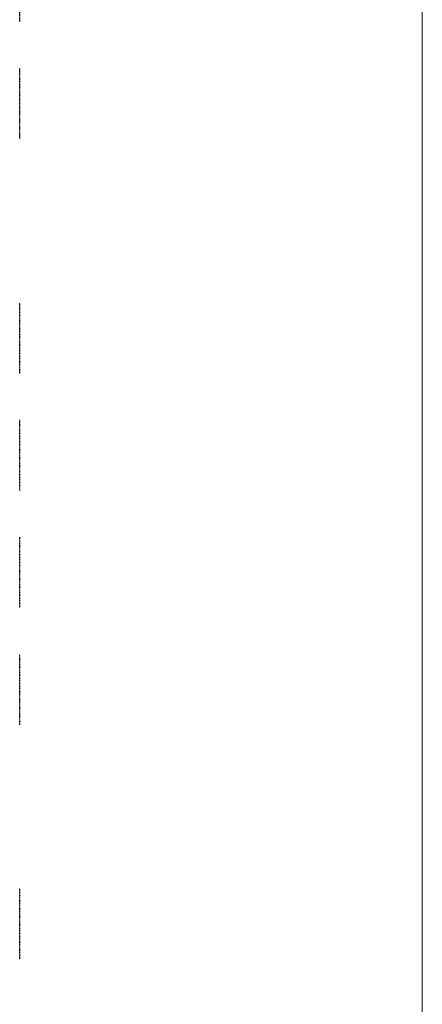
# Model space of a CAD drawing. Header units: inches. Extents: x 15 to 546804, y -66 to 267312.
# Tile 177 of 256: x 508723 to 519052, y 24734 to 50016. Entities that reach past the tile are written whole.
import ezdxf

# ---------------------------------------------------------------- set-up
doc = ezdxf.new("R2010")
doc.units = ezdxf.units.IN
doc.header["$MEASUREMENT"] = 0
doc.linetypes.add('DASHDOT', pattern=[1, 0.5, -0.25, 0, -0.25])
doc.layers.add('A-1030-BE', color=7, linetype='Continuous')
doc.layers.add('inbraakbeveiliging', color=5, linetype='Continuous')

msp = doc.modelspace()

# ---------------------------------------------------------------- linework, layer by layer
at = {"layer": 'A-1030-BE', "color": 7, "linetype": 'DASHDOT', "ltscale": 12}
for p, q in [((508723, 49970, 850), (508723, 51778, 850)), ((508723, 46960, 850), (508723, 48768, 850)), ((508723, 40940, 850), (508723, 42748, 850)), ((508723, 37930, 850), (508723, 39738, 850)), ((508723, 34920, 850), (508723, 36728, 850)), ((508723, 31910, 850), (508723, 33718, 850)), ((508723, 25890, 850), (508723, 27698, 850))]:
    msp.add_line(p, q, dxfattribs=at)
at = {"layer": 'inbraakbeveiliging', "color": 7, "linetype": 'Continuous', "lineweight": 20}
msp.add_lwpolyline([(519052, 81272), (519052, 12)], dxfattribs=at)

doc.saveas('drawing.dxf')
